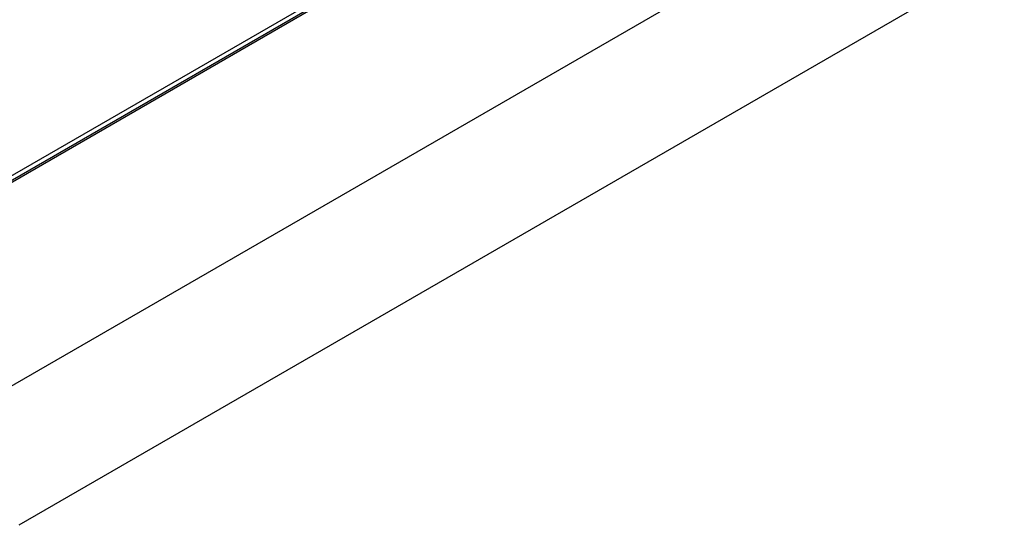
# Model space of a CAD drawing. Header units: millimetres. Extents: x 0 to 423, y 0 to 297.
# Tile 22 of 41: x 367 to 389, y 158 to 170. Entities that reach past the tile are written whole.
import ezdxf

# ---------------------------------------------------------------- set-up
doc = ezdxf.new("R2010")
doc.units = ezdxf.units.MM
doc.layers.add('实线', color=2, linetype='Continuous', lineweight=25)

msp = doc.modelspace()

# ---------------------------------------------------------------- linework, layer by layer
at = {"layer": '实线', "color": 2, "linetype": 'Continuous', "lineweight": 25, "true_color": 0xffff00}
for p, q in [((360.7494, 162.797), (402.6504, 186.9859)), ((402.6504, 186.8771), (360.7494, 162.6881)), ((402.7027, 186.8621), (360.8429, 162.6969)), ((405.9572, 184.1478), (365.4082, 160.7393)), ((407.3231, 181.7024), (366.8185, 158.3196))]:
    msp.add_line(p, q, dxfattribs=at)

doc.saveas('drawing.dxf')
